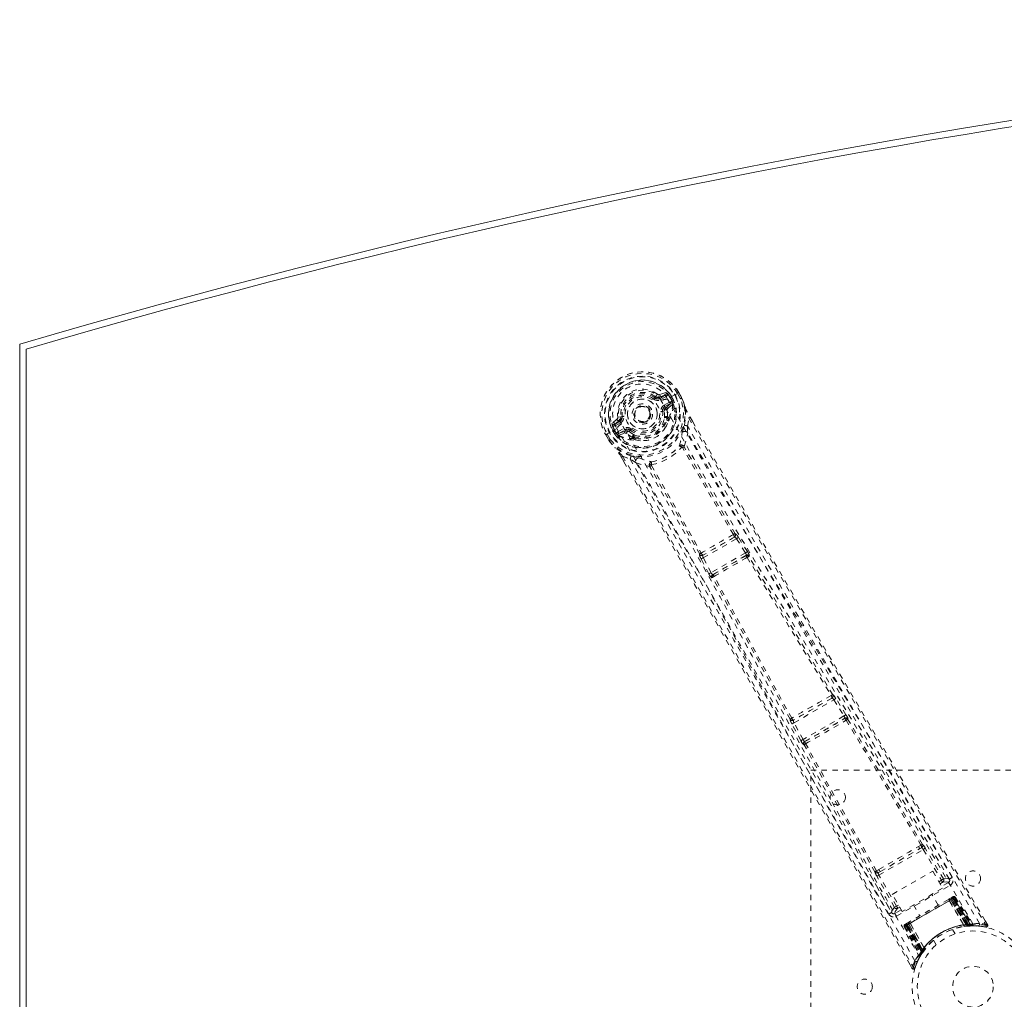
# Model space of a CAD drawing. Header units: inches. Extents: x 25.5 to 109, y 42.4 to 78.2.
# Tile 2 of 6: x 25.5 to 43.7, y 60.1 to 78.2. Entities that reach past the tile are written whole.
import ezdxf

# ---------------------------------------------------------------- set-up
doc = ezdxf.new("R2010")
doc.units = ezdxf.units.IN
doc.header["$MEASUREMENT"] = 0
doc.linetypes.add('SLD-Dashed', pattern=[0.075, 0.05, -0.025])
doc.linetypes.add('SLD-Solid', pattern=[0])

msp = doc.modelspace()

# ---------------------------------------------------------------- linework, layer by layer
at = {"color": 7, "linetype": 'SLD-Solid', "lineweight": 15}
for p, q in [((25.504, 48.416), (25.504, 72.166)), ((25.622, 48.504), (25.622, 72.077)), ((25.622, 72.077), (25.622, 48.504))]:
    msp.add_line(p, q, dxfattribs=at)
at = {"color": 7, "linetype": 'SLD-Dashed', "lineweight": 0}
for p, q in [((37.244, 71.177), (37.259, 71.196)), ((37.259, 71.196), (37.266, 71.191)), ((37.332, 71.188), (37.443, 71.229)), ((37.332, 71.188), (37.342, 71.17)), ((37.451, 71.275), (37.337, 71.236)), ((37.443, 71.229), (37.342, 71.17)), ((37.458, 71.203), (37.357, 71.144)), ((37.614, 71.23), (37.484, 71.155)), ((37.528, 71.179), (37.532, 71.182)), ((37.568, 71.12), (37.532, 71.182)), ((37.558, 71.197), (37.594, 71.134)), ((37.558, 71.197), (37.558, 71.197)), ((37.619, 71.233), (37.614, 71.23)), ((37.639, 71.244), (37.619, 71.233)), ((37.685, 71.271), (37.639, 71.244)), ((37.721, 71.157), (37.663, 71.257)), ((37.688, 71.273), (37.685, 71.271)), ((37.745, 71.171), (37.687, 71.273)), ((37.688, 71.273), (37.746, 71.172)), ((37.418, 71.039), (37.531, 71.103)), ((37.433, 71.013), (37.546, 71.077)), ((37.446, 70.991), (37.433, 71.013)), ((37.546, 71.077), (37.446, 70.991)), ((37.484, 71.155), (37.484, 71.155)), ((37.486, 70.98), (37.575, 71.056)), ((37.566, 71.111), (37.528, 71.179)), ((37.572, 71.1), (37.566, 71.111)), ((37.568, 71.12), (37.594, 71.133)), ((37.568, 71.119), (37.572, 71.1)), ((37.579, 71.071), (37.575, 71.056)), ((37.575, 71.056), (37.575, 71.056)), ((37.575, 71.056), (37.575, 71.056)), ((37.579, 71.071), (37.579, 71.076)), ((37.594, 71.134), (37.594, 71.133)), ((37.748, 71.168), (37.746, 71.172)), ((36.561, 70.819), (36.62, 70.827)), ((36.62, 70.827), (36.644, 70.83)), ((36.62, 70.818), (36.62, 70.827)), ((37.148, 70.963), (37.152, 70.955)), ((37.152, 70.955), (37.159, 70.942)), ((37.419, 70.928), (37.39, 70.924)), ((37.419, 70.942), (37.419, 70.928)), ((37.491, 70.798), (37.48, 70.818)), ((37.944, 70.741), (37.9, 70.818)), ((37.901, 70.819), (37.945, 70.742)), ((36.546, 70.779), (36.455, 70.699)), ((36.499, 70.683), (36.59, 70.759)), ((36.6, 70.742), (36.499, 70.683)), ((36.615, 70.716), (36.514, 70.657)), ((36.59, 70.759), (36.6, 70.742)), ((37.468, 70.791), (37.457, 70.81)), ((37.499, 70.771), (37.498, 70.75)), ((37.85, 70.655), (37.876, 70.803)), ((37.85, 70.655), (37.855, 70.528)), ((36.341, 70.496), (36.338, 70.494)), ((36.338, 70.494), (36.397, 70.392)), ((36.339, 70.495), (36.398, 70.393)), ((36.388, 70.522), (36.341, 70.496)), ((36.364, 70.507), (36.422, 70.407)), ((36.408, 70.533), (36.388, 70.522)), ((36.413, 70.536), (36.408, 70.533)), ((36.543, 70.611), (36.413, 70.536)), ((36.506, 70.506), (36.47, 70.568)), ((36.5, 70.585), (36.495, 70.583)), ((36.495, 70.583), (36.531, 70.521)), ((36.539, 70.518), (36.5, 70.585)), ((36.506, 70.505), (36.531, 70.521)), ((36.506, 70.505), (36.506, 70.506)), ((36.531, 70.521), (36.546, 70.507)), ((36.546, 70.507), (36.539, 70.518)), ((36.563, 70.489), (36.568, 70.487)), ((36.564, 70.545), (36.676, 70.61)), ((36.582, 70.483), (36.568, 70.487)), ((36.579, 70.519), (36.691, 70.584)), ((36.703, 70.563), (36.579, 70.519)), ((36.582, 70.483), (36.692, 70.522)), ((36.703, 70.563), (36.691, 70.584)), ((36.771, 70.554), (36.76, 70.561)), ((36.789, 70.578), (36.771, 70.554)), ((36.854, 70.462), (36.866, 70.443)), ((36.397, 70.392), (36.399, 70.389)), ((36.848, 70.427), (36.836, 70.446)), ((36.886, 70.397), (36.868, 70.406)), ((36.651, 70.096), (36.792, 70.045)), ((36.625, 70.083), (36.676, 69.994)), ((36.626, 70.083), (36.677, 69.995)), ((36.9, 69.977), (36.792, 70.045)), ((38.733, 68.664), (38.732, 68.664)), ((38.718, 68.601), (38.137, 68.266)), ((38.143, 68.218), (38.757, 68.572)), ((38.717, 68.601), (38.718, 68.601)), ((38.757, 68.572), (38.921, 68.31)), ((38.794, 68.595), (38.775, 68.623)), ((38.959, 68.334), (38.794, 68.595)), ((38.076, 68.285), (38.075, 68.284)), ((38.921, 68.31), (38.287, 67.944)), ((38.104, 68.197), (38.089, 68.227)), ((38.248, 67.923), (38.104, 68.197)), ((38.137, 68.266), (38.137, 68.266)), ((38.287, 67.944), (38.143, 68.218)), ((38.318, 67.91), (38.935, 68.266)), ((38.935, 68.266), (38.926, 68.256)), ((38.986, 68.241), (38.995, 68.251)), ((38.332, 67.913), (38.318, 67.91)), ((38.315, 67.854), (38.302, 67.851)), ((40.523, 65.627), (39.81, 65.216)), ((39.821, 65.17), (40.557, 65.595)), ((40.522, 65.627), (40.523, 65.627)), ((40.538, 65.69), (40.537, 65.689)), ((40.557, 65.595), (40.742, 65.295)), ((40.78, 65.318), (40.595, 65.618)), ((39.749, 65.234), (39.749, 65.234)), ((39.81, 65.216), (39.811, 65.216)), ((40.742, 65.295), (39.988, 64.859)), ((40.017, 64.824), (40.758, 65.252)), ((40.758, 65.252), (40.755, 65.247)), ((40.815, 65.232), (40.819, 65.237)), ((39.949, 64.838), (39.782, 65.149)), ((39.988, 64.859), (39.821, 65.17)), ((40.023, 64.825), (40.017, 64.824)), ((40, 64.764), (40.006, 64.765)), ((40.129, 56.291), (40.129, 64.291)), ((40.129, 64.291), (46.129, 64.291)), ((41.391, 62.355), (42.21, 62.828)), ((41.418, 62.422), (42.139, 62.838)), ((42.166, 62.907), (42.124, 62.883)), ((42.139, 62.838), (42.18, 62.861)), ((42.21, 62.828), (42.546, 62.26)), ((42.584, 62.282), (42.248, 62.85)), ((42.691, 62.282), (42.277, 62.983)), ((41.386, 62.457), (41.344, 62.432)), ((41.223, 62.374), (41.623, 61.666)), ((41.676, 61.758), (41.352, 62.333)), ((41.377, 62.398), (41.418, 62.422)), ((41.715, 61.78), (41.391, 62.355)), ((41.638, 61.998), (42.384, 62.428)), ((42.384, 62.428), (42.567, 62.111)), ((42.584, 62.282), (42.546, 62.26)), ((42.691, 62.281), (42.691, 62.282)), ((42.696, 62.272), (42.691, 62.281)), ((42.699, 62.262), (42.693, 62.279)), ((41.717, 61.593), (42.707, 62.165)), ((42.567, 62.111), (41.821, 61.681)), ((42.498, 62.232), (42.546, 62.26)), ((42.52, 62.193), (42.568, 62.221)), ((42.677, 62.217), (42.549, 62.143)), ((41.821, 61.681), (41.638, 61.998)), ((41.895, 61.422), (42.766, 61.924)), ((42.755, 61.918), (41.906, 61.428)), ((41.922, 61.437), (42.739, 61.909)), ((42.485, 61.796), (42.369, 61.997)), ((42.736, 61.941), (42.678, 61.907)), ((42.717, 61.896), (42.719, 61.897)), ((42.776, 61.93), (42.719, 61.897)), ((42.719, 61.897), (43.011, 61.429)), ((42.742, 61.911), (42.739, 61.909)), ((42.739, 61.909), (43.01, 61.441)), ((42.743, 61.945), (42.74, 61.943)), ((43.014, 61.441), (42.742, 61.911)), ((42.743, 61.945), (42.752, 61.95)), ((42.755, 61.952), (42.751, 61.949)), ((43.029, 61.443), (42.755, 61.918)), ((42.758, 61.92), (43.034, 61.443)), ((42.762, 61.955), (42.762, 61.955)), ((42.766, 61.957), (42.763, 61.956)), ((42.766, 61.924), (43.043, 61.444)), ((43.049, 61.444), (42.77, 61.927)), ((43.089, 61.429), (42.772, 61.932)), ((42.776, 61.93), (43.087, 61.432)), ((42.804, 61.946), (42.792, 61.94)), ((42.792, 61.94), (43.109, 61.432)), ((42.804, 61.946), (43.125, 61.432)), ((41.752, 61.801), (41.715, 61.78)), ((41.774, 61.762), (41.738, 61.741)), ((42.031, 61.802), (42.147, 61.601)), ((42.692, 61.883), (42.691, 61.881)), ((42.956, 61.432), (42.691, 61.881)), ((42.692, 61.883), (42.958, 61.432)), ((43.009, 61.429), (42.717, 61.896)), ((41.623, 61.666), (41.624, 61.664)), ((41.624, 61.664), (41.629, 61.656)), ((41.625, 61.662), (41.636, 61.649)), ((41.803, 61.713), (41.686, 61.645)), ((41.869, 61.407), (41.857, 61.4)), ((41.857, 61.4), (42.142, 60.865)), ((41.869, 61.44), (41.867, 61.438)), ((41.869, 61.407), (42.15, 60.879)), ((41.871, 61.441), (41.871, 61.441)), ((41.881, 61.447), (41.877, 61.445)), ((41.877, 61.445), (41.878, 61.443)), ((41.943, 61.449), (41.885, 61.416)), ((41.885, 61.42), (42.163, 60.895)), ((41.885, 61.416), (42.161, 60.897)), ((41.892, 61.453), (41.889, 61.451)), ((41.891, 61.419), (42.169, 60.937)), ((42.173, 60.941), (41.895, 61.422)), ((41.954, 61.489), (41.896, 61.456)), ((42.178, 60.949), (41.903, 61.426)), ((41.906, 61.428), (42.181, 60.953)), ((41.922, 61.437), (41.919, 61.435)), ((41.919, 61.435), (42.19, 60.966)), ((42.192, 60.969), (41.922, 61.437)), ((41.943, 61.449), (41.944, 61.45)), ((42.202, 60.962), (41.943, 61.449)), ((41.944, 61.45), (42.203, 60.963)), ((41.97, 61.465), (41.968, 61.465)), ((42.226, 61.009), (41.968, 61.465)), ((41.97, 61.465), (42.227, 61.011)), ((42.956, 61.432), (42.958, 61.432)), ((42.966, 61.407), (42.969, 61.407)), ((43.011, 61.429), (43.009, 61.429)), ((43.01, 61.441), (43.013, 61.412)), ((43.011, 61.429), (43.087, 61.432)), ((43.016, 61.413), (43.013, 61.412)), ((43.014, 61.441), (43.016, 61.413)), ((43.029, 61.443), (43.032, 61.414)), ((43.032, 61.414), (43.036, 61.415)), ((43.034, 61.443), (43.036, 61.415)), ((43.037, 61.415), (43.039, 61.415)), ((43.039, 61.415), (43.113, 61.418)), ((43.043, 61.444), (43.049, 61.444)), ((43.043, 61.444), (43.045, 61.415)), ((43.051, 61.416), (43.045, 61.415)), ((43.049, 61.444), (43.051, 61.416)), ((43.109, 61.432), (43.125, 61.432)), ((43.134, 61.418), (43.15, 61.418)), ((43.241, 61.408), (43.366, 61.393)), ((43.398, 61.438), (43.355, 61.51)), ((43.372, 61.422), (43.366, 61.393)), ((42.797, 61.266), (42.748, 61.35)), ((42.226, 61.009), (42.227, 61.011)), ((42.242, 60.987), (42.244, 60.99)), ((42.402, 61.15), (42.45, 61.066)), ((42.107, 60.768), (42.164, 60.874)), ((42.142, 60.865), (42.15, 60.879)), ((42.142, 60.836), (42.149, 60.85)), ((42.16, 60.868), (42.2, 60.931)), ((42.161, 60.897), (42.202, 60.962)), ((42.164, 60.906), (42.169, 60.908)), ((42.169, 60.937), (42.173, 60.941)), ((42.193, 60.921), (42.169, 60.937)), ((42.196, 60.925), (42.173, 60.941)), ((42.202, 60.933), (42.178, 60.949)), ((42.204, 60.936), (42.181, 60.953)), ((42.193, 60.921), (42.188, 60.912)), ((42.213, 60.949), (42.19, 60.966)), ((42.215, 60.952), (42.192, 60.969)), ((42.196, 60.925), (42.193, 60.921)), ((42.213, 60.949), (42.197, 60.925)), ((42.2, 60.931), (42.201, 60.932)), ((42.203, 60.963), (42.202, 60.962)), ((42.202, 60.933), (42.204, 60.936)), ((41.959, 60.705), (42.001, 60.631)), ((42.001, 60.631), (42.027, 60.646)), ((42.055, 60.636), (42.103, 60.757))]:
    msp.add_line(p, q, dxfattribs=at)
at = {"color": 7, "linetype": 'SLD-Dashed', "lineweight": 0, "flags": 128}
for points in [[(36.63, 70.696), (36.595, 70.766), (36.577, 70.843), (36.576, 70.923), (36.593, 71.003), (36.625, 71.078), (36.671, 71.147), (36.73, 71.207), (36.798, 71.255), (36.874, 71.291), (36.955, 71.312), (37.038, 71.317), (37.12, 71.307), (37.197, 71.281), (37.266, 71.24), (37.323, 71.186), (37.367, 71.122)], [(37.458, 71.203), (37.455, 71.208), (37.453, 71.212), (37.45, 71.217), (37.448, 71.221), (37.446, 71.224), (37.445, 71.226), (37.444, 71.228), (37.443, 71.229)], [(37.487, 71.239), (37.476, 71.218), (37.458, 71.203)], [(37.532, 71.182), (37.535, 71.183), (37.541, 71.187), (37.549, 71.191), (37.558, 71.197)], [(37.663, 71.257), (37.669, 71.261), (37.674, 71.264), (37.679, 71.267), (37.683, 71.269), (37.686, 71.271), (37.688, 71.273), (37.689, 71.273), (37.688, 71.273)], [(37.226, 71.153), (37.229, 71.157), (37.233, 71.162), (37.236, 71.166), (37.239, 71.169), (37.241, 71.172), (37.243, 71.174), (37.244, 71.176), (37.244, 71.177)], [(37.357, 71.144), (37.355, 71.149), (37.352, 71.154), (37.349, 71.159), (37.347, 71.162), (37.345, 71.166), (37.344, 71.168), (37.343, 71.17), (37.342, 71.17)], [(43.126, 61.453), (42.328, 62.824), (41.517, 64.186), (40.698, 65.54), (39.873, 66.887), (39.227, 67.943), (38.59, 68.998), (37.967, 70.057), (37.367, 71.122)], [(37.418, 71.039), (37.421, 71.034), (37.424, 71.029), (37.427, 71.025), (37.429, 71.021), (37.431, 71.017), (37.432, 71.015), (37.433, 71.013), (37.433, 71.013)], [(43.248, 61.459), (42.448, 62.834), (41.638, 64.201), (40.818, 65.56), (39.994, 66.912), (39.348, 67.971), (38.71, 69.029), (38.087, 70.09), (37.484, 71.154)], [(37.531, 71.103), (37.548, 71.11), (37.566, 71.111)], [(37.546, 71.077), (37.545, 71.078), (37.544, 71.08), (37.543, 71.082), (37.541, 71.085), (37.539, 71.089), (37.536, 71.094), (37.534, 71.098), (37.531, 71.103)], [(37.568, 71.12), (37.568, 71.12), (37.568, 71.119)], [(37.746, 71.172), (37.747, 71.172), (37.746, 71.171), (37.743, 71.17), (37.74, 71.168), (37.736, 71.166), (37.731, 71.163), (37.726, 71.16), (37.721, 71.157)], [(37.748, 71.168), (37.747, 71.168), (37.746, 71.167), (37.743, 71.166), (37.739, 71.164), (37.735, 71.163), (37.731, 71.161), (37.726, 71.159), (37.721, 71.157)], [(37.746, 71.172), (37.783, 71.083), (37.807, 71.01)], [(37.81, 71), (37.786, 71.076), (37.748, 71.168)], [(37.793, 70.669), (37.819, 70.826), (37.81, 71)], [(37.81, 71), (37.809, 71.005), (37.807, 71.01)], [(36.673, 70.834), (36.668, 70.833), (36.662, 70.832), (36.657, 70.832), (36.653, 70.831), (36.649, 70.831), (36.646, 70.83), (36.644, 70.83), (36.644, 70.83)], [(37.36, 70.921), (37.366, 70.921), (37.371, 70.922), (37.376, 70.923), (37.381, 70.923), (37.384, 70.924), (37.387, 70.924), (37.389, 70.924), (37.39, 70.924)], [(37.474, 70.947), (37.477, 70.969), (37.486, 70.98)], [(37.48, 70.818), (37.481, 70.877), (37.474, 70.947)], [(37.876, 70.803), (37.881, 70.806), (37.886, 70.809), (37.891, 70.812), (37.895, 70.815), (37.899, 70.817), (37.9, 70.818), (37.901, 70.819), (37.901, 70.819)], [(36.514, 70.657), (36.492, 70.65), (36.468, 70.651)], [(36.499, 70.683), (36.499, 70.683), (36.5, 70.681), (36.502, 70.679), (36.503, 70.675), (36.506, 70.672), (36.508, 70.667), (36.511, 70.662), (36.514, 70.657)], [(36.615, 70.716), (36.612, 70.721), (36.609, 70.725), (36.607, 70.73), (36.604, 70.734), (36.603, 70.737), (36.601, 70.739), (36.6, 70.741), (36.6, 70.742)], [(40.497, 63.75), (39.798, 65.021), (39.044, 66.408), (38.453, 67.495), (37.857, 68.575), (37.251, 69.644), (36.63, 70.696)], [(37.432, 70.613), (37.462, 70.661), (37.498, 70.75)], [(42.745, 62.309), (42.553, 62.633), (42.335, 63.003), (42.097, 63.407), (41.881, 63.773), (41.768, 63.965), (41.654, 64.156), (41.541, 64.348), (41.413, 64.566), (41.283, 64.785), (41.158, 64.998), (40.902, 65.432), (40.664, 65.835), (40.445, 66.207), (40.23, 66.572), (39.982, 66.994), (39.557, 67.719), (39.128, 68.451), (38.687, 69.209), (38.258, 69.948), (37.85, 70.655)], [(37.876, 70.803), (38.244, 70.163), (38.634, 69.488), (39.048, 68.776), (39.483, 68.028), (39.886, 67.341), (40.305, 66.625), (40.402, 66.46), (40.499, 66.295), (40.598, 66.127), (40.665, 66.012), (40.731, 65.901), (40.8, 65.784), (40.871, 65.662), (41.102, 65.271), (41.358, 64.837), (41.64, 64.358), (41.819, 64.056), (42.008, 63.735), (42.213, 63.388), (42.404, 63.065), (42.653, 62.642), (42.874, 62.267), (43.068, 61.938), (43.234, 61.657), (43.372, 61.423)], [(37.945, 70.742), (39.262, 68.467), (40.636, 66.122), (42.016, 63.779), (43.398, 61.438)], [(36.338, 70.494), (36.338, 70.493), (36.339, 70.494), (36.341, 70.495), (36.344, 70.497), (36.348, 70.499), (36.353, 70.501), (36.358, 70.504), (36.364, 70.507)], [(36.531, 70.521), (36.531, 70.521), (36.531, 70.521)], [(36.539, 70.518), (36.549, 70.534), (36.564, 70.545)], [(42.057, 60.771), (41.266, 62.152), (40.488, 63.537), (39.721, 64.926), (38.962, 66.316), (38.368, 67.405), (37.77, 68.486), (37.164, 69.557), (36.543, 70.611)], [(36.564, 70.545), (36.566, 70.54), (36.569, 70.535), (36.572, 70.531), (36.574, 70.527), (36.576, 70.524), (36.577, 70.521), (36.578, 70.52), (36.579, 70.519)], [(36.676, 70.61), (36.679, 70.605), (36.681, 70.6), (36.684, 70.596), (36.686, 70.592), (36.688, 70.589), (36.69, 70.586), (36.69, 70.585), (36.691, 70.584)], [(36.728, 70.516), (36.707, 70.525), (36.692, 70.522)], [(36.836, 70.446), (36.784, 70.475), (36.728, 70.516)], [(36.771, 70.554), (36.824, 70.515), (36.873, 70.488)], [(36.807, 70.602), (36.804, 70.597), (36.8, 70.593), (36.797, 70.589), (36.795, 70.585), (36.792, 70.582), (36.791, 70.58), (36.79, 70.578), (36.789, 70.578)], [(37.75, 70.524), (37.751, 70.532), (37.755, 70.545)], [(37.79, 70.278), (37.831, 70.401), (37.855, 70.528)], [(42.693, 62.279), (41.072, 65.025), (39.456, 67.773), (37.855, 70.528)], [(36.422, 70.407), (36.417, 70.404), (36.412, 70.401), (36.407, 70.398), (36.403, 70.396), (36.4, 70.394), (36.397, 70.393), (36.396, 70.392), (36.397, 70.392)], [(36.397, 70.392), (36.455, 70.317), (36.507, 70.259)], [(36.399, 70.389), (36.4, 70.389), (36.401, 70.391), (36.404, 70.393), (36.406, 70.395), (36.41, 70.398), (36.414, 70.401), (36.418, 70.404), (36.422, 70.407)], [(36.399, 70.389), (36.453, 70.318), (36.514, 70.251)], [(36.886, 70.397), (36.981, 70.383), (37.038, 70.385)], [(37.79, 70.278), (37.783, 70.286), (37.774, 70.291), (37.766, 70.294), (37.758, 70.293), (37.751, 70.288), (37.746, 70.281), (37.743, 70.272), (37.744, 70.262)], [(36.507, 70.259), (36.51, 70.255), (36.514, 70.251)], [(36.809, 70.1), (36.66, 70.157), (36.514, 70.251)], [(36.625, 70.083), (36.625, 70.082), (36.625, 70.082), (36.628, 70.083), (36.631, 70.085), (36.636, 70.087), (36.641, 70.09), (36.646, 70.093), (36.651, 70.096)], [(36.651, 70.096), (37.059, 69.392), (37.483, 68.657), (37.923, 67.89), (38.321, 67.193), (38.577, 66.744), (38.845, 66.273), (39.125, 65.78), (39.402, 65.29), (39.643, 64.865), (39.961, 64.302), (40.3, 63.703), (40.659, 63.068), (40.991, 62.479), (42.027, 60.646)], [(37.758, 70.257), (37.756, 70.259), (37.755, 70.26), (37.751, 70.262), (37.744, 70.262)], [(38.699, 68.65), (38.223, 69.453), (37.758, 70.257)], [(38.732, 68.664), (38.257, 69.466), (37.792, 70.269)], [(36.676, 69.994), (37.982, 67.727), (39.325, 65.366), (40.664, 62.997), (42.001, 60.631)], [(36.792, 70.045), (37.162, 69.403), (37.547, 68.734), (37.946, 68.037), (38.326, 67.372), (38.709, 66.698), (39.092, 66.023), (39.465, 65.365), (39.822, 64.734), (40.154, 64.146), (40.526, 63.487), (40.875, 62.869), (41.217, 62.262), (41.573, 61.633)], [(36.9, 69.977), (37.021, 69.934), (37.149, 69.908)], [(36.9, 69.977), (38.485, 67.213), (40.057, 64.439), (41.625, 61.662)], [(36.935, 70.072), (36.948, 70.069), (36.956, 70.066)], [(37.186, 69.94), (37.177, 69.945), (37.168, 69.948), (37.159, 69.947), (37.152, 69.943), (37.147, 69.936), (37.145, 69.928), (37.146, 69.918), (37.149, 69.908)], [(37.186, 69.94), (37.182, 69.933), (37.182, 69.929), (37.182, 69.927), (37.183, 69.926)], [(37.183, 69.926), (37.647, 69.12), (38.104, 68.307)], [(38.076, 68.285), (37.619, 69.097), (37.155, 69.902)], [(38.757, 68.572), (38.763, 68.576), (38.77, 68.58), (38.776, 68.584), (38.781, 68.587), (38.786, 68.59), (38.79, 68.593), (38.792, 68.594), (38.794, 68.595)], [(38.921, 68.31), (38.928, 68.314), (38.935, 68.319), (38.941, 68.322), (38.946, 68.326), (38.951, 68.329), (38.955, 68.331), (38.957, 68.333), (38.959, 68.334)], [(38.921, 68.31), (38.926, 68.303), (38.93, 68.296), (38.936, 68.283), (38.937, 68.272), (38.935, 68.266)], [(38.104, 68.197), (38.108, 68.199), (38.118, 68.204), (38.13, 68.211), (38.143, 68.218)], [(38.143, 68.218), (38.14, 68.225), (38.137, 68.234), (38.133, 68.248), (38.133, 68.259), (38.135, 68.263), (38.136, 68.265), (38.137, 68.266)], [(38.953, 68.227), (39.727, 66.952), (40.507, 65.675)], [(40.537, 65.689), (39.76, 66.967), (38.986, 68.241)], [(38.248, 67.923), (38.25, 67.924), (38.252, 67.926), (38.256, 67.928), (38.261, 67.93), (38.267, 67.933), (38.273, 67.937), (38.28, 67.94), (38.287, 67.944)], [(38.318, 67.91), (38.312, 67.911), (38.304, 67.918), (38.295, 67.929), (38.291, 67.937), (38.287, 67.944)], [(39.749, 65.234), (39.032, 66.547), (38.315, 67.854)], [(39.777, 65.253), (39.06, 66.567), (38.343, 67.875)], [(40.557, 65.595), (40.563, 65.599), (40.57, 65.603), (40.576, 65.607), (40.582, 65.61), (40.587, 65.613), (40.59, 65.616), (40.593, 65.617), (40.595, 65.618)], [(40.595, 65.618), (40.576, 65.646), (40.575, 65.648)], [(39.763, 65.219), (39.76, 65.22), (39.749, 65.234)], [(39.782, 65.149), (39.767, 65.179), (39.766, 65.181)], [(40.742, 65.295), (40.749, 65.299), (40.756, 65.303), (40.762, 65.307), (40.768, 65.31), (40.772, 65.313), (40.776, 65.316), (40.779, 65.317), (40.78, 65.318)], [(40.785, 65.217), (41.479, 64.065), (42.166, 62.907)], [(42.196, 62.922), (41.508, 64.08), (40.815, 65.232)], [(39.782, 65.149), (39.783, 65.15), (39.786, 65.151), (39.79, 65.153), (39.795, 65.156), (39.801, 65.159), (39.807, 65.163), (39.814, 65.166), (39.821, 65.17)], [(39.949, 64.838), (39.95, 64.839), (39.953, 64.841), (39.957, 64.843), (39.962, 64.845), (39.968, 64.848), (39.974, 64.852), (39.981, 64.856), (39.988, 64.859)], [(41.316, 62.415), (40.657, 63.588), (40.006, 64.765)], [(41.344, 62.432), (40.685, 63.607), (40.035, 64.784)], [(41.386, 62.457), (41.569, 62.563), (41.755, 62.67), (41.941, 62.777), (42.124, 62.883)], [(41.418, 62.422), (41.595, 62.524), (41.773, 62.627), (41.957, 62.733), (42.139, 62.838)], [(42.21, 62.828), (42.223, 62.836), (42.235, 62.843), (42.244, 62.848), (42.248, 62.85)], [(41.377, 62.398), (41.36, 62.393), (41.347, 62.394)], [(41.352, 62.333), (41.356, 62.335), (41.365, 62.34), (41.378, 62.348), (41.391, 62.355)], [(42.693, 62.279), (42.658, 62.292), (42.584, 62.282)], [(42.568, 62.221), (42.568, 62.222), (42.566, 62.224), (42.564, 62.228), (42.561, 62.233), (42.558, 62.238), (42.554, 62.245), (42.55, 62.252), (42.546, 62.26)], [(42.568, 62.221), (42.642, 62.23), (42.677, 62.217)], [(42.707, 62.165), (42.695, 62.185), (42.686, 62.201), (42.679, 62.213), (42.677, 62.217)], [(42.676, 61.906), (42.498, 61.803), (42.316, 61.698), (42.135, 61.593), (41.956, 61.49)], [(42.692, 61.883), (42.698, 61.903), (42.699, 61.908)], [(42.717, 61.896), (42.71, 61.903), (42.699, 61.908)], [(42.737, 61.941), (42.736, 61.94), (42.735, 61.94)], [(42.742, 61.911), (42.749, 61.915), (42.756, 61.919), (42.762, 61.922), (42.767, 61.925), (42.771, 61.928), (42.774, 61.929), (42.776, 61.93), (42.776, 61.93)], [(42.75, 61.949), (42.75, 61.949), (42.749, 61.948), (42.747, 61.946), (42.744, 61.943)], [(42.792, 61.94), (42.789, 61.938), (42.782, 61.934), (42.771, 61.927), (42.758, 61.92)], [(42.77, 61.927), (42.783, 61.934), (42.794, 61.941), (42.801, 61.945), (42.804, 61.946)], [(42.777, 61.93), (42.772, 61.936), (42.77, 61.937)], [(41.676, 61.758), (41.631, 61.699), (41.625, 61.666)], [(41.676, 61.758), (41.68, 61.76), (41.689, 61.765), (41.701, 61.772), (41.715, 61.78)], [(41.686, 61.645), (41.692, 61.682), (41.738, 61.741)], [(41.738, 61.741), (41.737, 61.742), (41.736, 61.744), (41.734, 61.748), (41.731, 61.753), (41.727, 61.759), (41.724, 61.765), (41.719, 61.773), (41.715, 61.78)], [(42.691, 61.881), (42.512, 61.778), (42.331, 61.673), (42.149, 61.568), (41.97, 61.465)], [(41.686, 61.645), (41.689, 61.641), (41.696, 61.63), (41.705, 61.613), (41.717, 61.593)], [(41.857, 61.4), (41.86, 61.401), (41.867, 61.405), (41.878, 61.412), (41.891, 61.419)], [(41.903, 61.426), (41.89, 61.419), (41.879, 61.413), (41.872, 61.408), (41.869, 61.407)], [(41.889, 61.451), (41.886, 61.45), (41.883, 61.448), (41.881, 61.447), (41.88, 61.447)], [(41.89, 61.45), (41.886, 61.449), (41.883, 61.448), (41.882, 61.448), (41.882, 61.448)], [(41.885, 61.416), (41.885, 61.416), (41.887, 61.417), (41.89, 61.419), (41.894, 61.421), (41.899, 61.424), (41.905, 61.428), (41.912, 61.431), (41.919, 61.435)], [(41.943, 61.471), (41.942, 61.46), (41.944, 61.45)], [(41.968, 61.465), (41.948, 61.47), (41.943, 61.471)], [(42.975, 61.406), (43.16, 61.418), (43.203, 61.413)], [(43.094, 61.418), (43.087, 61.418), (43.051, 61.416)], [(43.093, 61.426), (43.089, 61.431), (43.088, 61.433)], [(43.139, 61.42), (43.128, 61.427), (43.117, 61.436)], [(43.128, 61.427), (43.124, 61.432), (43.123, 61.433)], [(43.366, 61.396), (43.374, 61.396), (43.382, 61.398), (43.39, 61.402), (43.396, 61.407), (43.4, 61.414), (43.402, 61.421), (43.402, 61.428), (43.399, 61.435)], [(43.398, 61.438), (43.397, 61.438), (43.396, 61.437), (43.391, 61.433), (43.382, 61.428), (43.377, 61.426), (43.372, 61.422)], [(42.003, 60.633), (42.009, 60.627), (42.016, 60.622), (42.023, 60.619), (42.031, 60.618), (42.039, 60.619), (42.045, 60.622), (42.051, 60.627), (42.054, 60.634)]]:
    msp.add_lwpolyline(points, dxfattribs=at)
at = {"color": 7, "linetype": 'SLD-Dashed', "lineweight": 0}
for centre, radius in [((37.017, 70.877), 0.7), ((37.017, 70.877), 0.69), ((37.017, 70.877), 0.623), ((37.017, 70.877), 0.32), ((37.017, 70.877), 0.275), ((37.017, 70.877), 0.188), ((37.017, 70.877), 0.156), ((37.017, 70.877), 0.142), ((37.017, 70.877), 0.139), ((37.017, 70.877), 0.138), ((40.629, 63.791), 0.141), ((43.129, 62.291), 0.14), ((43.129, 60.291), 1.125), ((43.129, 60.291), 1.03), ((43.129, 60.291), 0.376), ((41.129, 60.291), 0.14)]:
    msp.add_circle(centre, radius, dxfattribs=at)
at = {"color": 7, "linetype": 'SLD-Solid', "lineweight": 15}
for radius, start, end in [(148.255, 73.64374, 106.35626), (148.137, 73.67794, 106.32206), (148.137, 73.67794, 106.32206)]:
    msp.add_arc((67.254, -70.089), radius, start, end, dxfattribs=at)
at = {"color": 7, "linetype": 'SLD-Dashed', "lineweight": 0}
for centre, radius, start, end in [((37.017, 70.877), 0.78, 30.5288, 209.4712), ((37.017, 70.877), 0.78, 30, 209.4852), ((37.017, 70.877), 0.75, 30.4562, 209.5438), ((37.017, 70.877), 0.629, 30.5445, 209.4556), ((37.017, 70.877), 0.599, 30.5443, 209.4557), ((37.01, 70.888), 0.543, 29.3659, 210.634), ((37.017, 70.877), 0.459, 52.774, 187.226), ((37.017, 70.877), 0.4, 52.774, 187.226), ((37.017, 70.877), 0.376, 52.774, 187.226), ((37.017, 70.877), 0.346, 52.774, 187.2258), ((36.161, 72.067), 1.401, 321.5602, 323.9863), ((37.302, 71.253), 0.0714, 240.3145, 295.2474), ((37.322, 71.279), 0.0455, 232.5233, 288.6512), ((37.316, 71.214), 0.0301, 301.4507, 47.6241), ((37.429, 71.255), 0.0299, 298.049, 42.1081), ((37.324, 71.113), 0.206, 37.6627, 51.6552), ((37.017, 70.877), 0.593, 30.5524, 37.6091), ((37.017, 70.877), 0.787, 218.3239, 21.6761), ((37.017, 70.877), 0.758, 218.3238, 21.6762), ((37.017, 70.877), 0.632, 216.064, 23.936), ((37.017, 70.877), 0.602, 216.2697, 23.7303), ((37.017, 70.877), 0.275, 359.9999, 180.0001), ((37.298, 71.247), 0.119, 232.7746, 299.9997), ((37.298, 71.247), 0.089, 232.774, 300), ((37.478, 70.936), 0.119, 119.9993, 187.2276), ((37.491, 70.905), 0.249, 91.7059, 119.8611), ((37.478, 70.936), 0.089, 120, 187.226), ((37.136, 71.057), 0.439, 323.9339, 359.9026), ((37.09, 71.024), 0.491, 326.1279, 5.5118), ((37.561, 71.051), 0.0305, 53.8311, 120.9566), ((37.466, 71.057), 0.115, 9.7066, 22.2676), ((38.928, 71.445), 1.203, 201.19, 211.3395), ((41.33, 72.06), 3.676, 196.7621, 199.9895), ((36.516, 70.813), 0.0455, 311.3568, 7.4679), ((36.549, 70.818), 0.0715, 304.7887, 359.7496), ((36.555, 70.819), 0.089, 300, 7.226), ((36.555, 70.819), 0.119, 299.9998, 7.2271), ((37.017, 70.877), 0.275, 179.9998, 0.0002), ((37.017, 70.877), 0.376, 232.774, 7.226), ((37.017, 70.877), 0.346, 232.7741, 7.226), ((37.476, 70.943), 0.0565, 121.9567, 181.5679), ((37.45, 70.927), 0.031, 40.1638, 178.1974), ((36.962, 70.841), 0.465, 355.8373, 10.796), ((37.455, 70.8), 0.0305, 35.6341, 166.0642), ((37.46, 70.965), 0.0299, 30.9979, 118.9503), ((37.484, 70.767), 0.0504, 94.2231, 121.7519), ((36.483, 70.709), 0.0299, 197.8887, 301.9558), ((36.658, 70.729), 0.206, 188.3461, 202.3397), ((37.017, 70.877), 0.593, 202.3909, 209.4476), ((36.75, 70.486), 0.242, 119.7354, 148.8242), ((36.575, 70.786), 0.0301, 192.3449, 298.5796), ((37.011, 70.887), 0.453, 249.7481, 350.2512), ((37.02, 70.872), 0.411, 249.0117, 350.9883), ((36.998, 70.91), 0.494, 256.9719, 343.0282), ((37.017, 70.877), 0.156, 275.1542, 320.0596), ((37.445, 70.775), 0.0371, 70.1714, 120.7243), ((37.495, 70.748), 0.0506, 94.3185, 121.7525), ((37.439, 70.775), 0.0326, 342.158, 28.3726), ((37.465, 70.725), 0.0404, 37.3027, 82.7825), ((37.455, 70.773), 0.0444, 357.3997, 34.9997), ((35.67, 71.26), 2.204, 341.058, 344.4312), ((37.674, 70.036), 0.644, 74.0877, 79.2601), ((36.046, 71.348), 0.887, 298.4983, 300.4125), ((36.614, 70.556), 0.0844, 215.4083, 232.6183), ((36.593, 70.492), 0.0305, 119.0389, 186.1719), ((36.855, 70.893), 0.497, 234.8139, 273.6306), ((36.801, 70.863), 0.439, 240.0685, 276.0869), ((36.735, 70.507), 0.119, 52.7741, 119.9994), ((36.719, 70.537), 0.0299, 121.0408, 209.0109), ((36.735, 70.507), 0.089, 52.774, 120), ((36.73, 70.512), 0.0567, 58.2275, 117.9804), ((36.757, 70.527), 0.031, 61.5933, 200.0513), ((36.864, 70.459), 0.0305, 73.9313, 204.3717), ((36.878, 70.418), 0.0505, 118.2743, 145.7551), ((36.891, 70.456), 0.0371, 119.2684, 169.8334), ((37.026, 70.861), 0.476, 271.4726, 328.5261), ((36.866, 70.602), 0.888, 339.1312, 354.971), ((37.803, 70.496), 0.0608, 32.3832, 151.9698), ((36.422, 70.407), 0.03, 210.2178, 215.2738), ((36.89, 70.398), 0.0506, 118.2536, 145.6825), ((36.888, 70.446), 0.0444, 205.0041, 242.702), ((36.893, 70.46), 0.0326, 211.6537, 257.8235), ((36.924, 70.413), 0.0404, 157.2258, 202.6881), ((37.046, 70.826), 0.844, 279.7729, 320.2271), ((37.739, 70.244), 0.0608, 33.6678, 136.5428), ((37.686, 70.208), 0.0786, 43.3238, 83.7387), ((37.804, 70.277), 0.0143, 177.5618, 213.3628), ((35.57, 69.506), 1.201, 28.6557, 38.8149), ((33.836, 67.733), 3.676, 40.0106, 43.238), ((37.418, 69.887), 0.645, 160.7464, 165.9059), ((37.358, 72.235), 2.204, 255.5689, 258.9416), ((37.01, 70.889), 0.965, 280.5261, 319.475), ((37.8, 70.19), 0.0795, 96.0521, 122.5085), ((36.953, 70.005), 0.0608, 88.0306, 207.6178), ((37.33, 70.87), 0.887, 245.0291, 260.8695), ((37.204, 69.935), 0.0608, 103.4562, 206.3337), ((37.142, 69.895), 0.0143, 26.6708, 62.4426), ((37.219, 69.855), 0.0795, 117.492, 143.947), ((37.261, 69.962), 0.0786, 156.2591, 196.6754), ((54.764, 40.138), 32.726, 119.399, 120.6009), ((38.748, 68.577), 0.088, 100.2504, 123.9473), ((38.63, 68.596), 0.0872, 3.1821, 38.1982), ((38.694, 68.64), 0.0451, 301.0431, 32.1523), ((38.695, 68.64), 0.0451, 301.0397, 32.1457), ((38.692, 68.58), 0.0933, 27.5367, 64.1348), ((55.121, 39.519), 33.389, 119.4253, 120.5746), ((38.705, 68.544), 0.0588, 27.8396, 76.6315), ((38.115, 68.305), 0.0451, 207.8585, 298.9571), ((38.168, 68.277), 0.0933, 175.8714, 212.4593), ((38.143, 68.227), 0.0889, 116.1787, 139.6243), ((38.115, 68.306), 0.0451, 207.8497, 298.9539), ((38.185, 68.339), 0.0873, 201.8103, 236.8098), ((38.957, 68.227), 0.0451, 32.4874, 119.1377), ((38.831, 68.229), 0.165, 7.6329, 39.4061), ((22.192, 96.554), 32.876, 299.4018, 300.5983), ((20.137, 100.113), 37.023, 299.4552, 300.5446), ((38.948, 68.217), 0.0451, 32.6029, 119.103), ((38.897, 68.202), 0.0613, 23.9435, 61.5346), ((39.004, 68.151), 0.092, 101.4665, 123.9897), ((38.402, 67.981), 0.165, 200.5891, 232.3721), ((38.342, 67.872), 0.0451, 120.8623, 207.5155), ((38.355, 67.874), 0.0451, 120.8995, 207.395), ((38.392, 67.911), 0.0608, 178.3085, 216.2195), ((38.384, 67.793), 0.0919, 116.0256, 138.5417), ((56.922, 36.401), 33.562, 119.2811, 120.7189), ((56.839, 36.544), 33.348, 119.2944, 120.7056), ((40.575, 65.572), 0.123, 107.6557, 123.6625), ((40.452, 65.631), 0.0697, 356.9384, 39.0801), ((40.499, 65.666), 0.0451, 300.6347, 31.6278), ((40.5, 65.666), 0.0451, 300.6343, 31.6236), ((40.5, 65.569), 0.0626, 24.4839, 68.4551), ((40.471, 65.593), 0.118, 27.9885, 55.3619), ((39.833, 65.142), 0.125, 116.4468, 132.2345), ((39.788, 65.255), 0.0451, 208.371, 299.3698), ((39.866, 65.243), 0.118, 184.6392, 212.0191), ((39.789, 65.254), 0.0433, 232.777, 300.2196), ((39.842, 65.278), 0.0697, 200.9197, 243.0643), ((39.872, 65.207), 0.0626, 171.5398, 215.5209), ((23.875, 93.639), 33.03, 299.2676, 300.7324), ((22.346, 96.287), 36.13, 299.3135, 300.6867), ((40.698, 65.254), 0.0601, 358.5976, 43.1035), ((40.777, 65.208), 0.0451, 31.9693, 119.423), ((40.732, 65.195), 0.057, 22.6149, 66.4833), ((40.781, 65.213), 0.0451, 31.9425, 119.4417), ((40.604, 65.185), 0.222, 13.6387, 37.1221), ((40.859, 65.103), 0.136, 108.8656, 123.2828), ((40.153, 64.924), 0.222, 202.8816, 226.3577), ((40.046, 64.877), 0.0601, 196.9025, 241.4011), ((40.04, 64.785), 0.0451, 120.5568, 208.0567), ((40.046, 64.786), 0.0451, 120.5749, 208.0332), ((40.08, 64.818), 0.0567, 173.3804, 217.5208), ((40.096, 64.662), 0.136, 116.7365, 131.1152), ((176.312, 138.652), 155.1, 208.89695, 210.0971), ((42.073, 62.842), 0.0652, 356.4366, 39.4347), ((42.302, 62.687), 0.258, 114.2287, 121.5514), ((42.105, 62.864), 0.075, 358.0038, 34.8098), ((42.156, 62.9), 0.0456, 301.9205, 29.006), ((42.139, 62.796), 0.0773, 24.5372, 58.3838), ((41.991, 62.718), 0.289, 27.3521, 45.0235), ((41.447, 62.48), 0.0652, 200.5402, 243.5499), ((41.468, 62.205), 0.259, 118.4558, 125.7645), ((41.35, 62.432), 0.0384, 207.0823, 265.3605), ((41.596, 62.489), 0.289, 194.9824, 212.6475), ((41.413, 62.464), 0.0757, 205.3512, 241.8354), ((41.454, 62.4), 0.0773, 181.6306, 215.4569), ((42.545, 62.259), 0.0451, 300.4269, 30.3599), ((42.654, 62.256), 0.045, 300.021, 7.9913), ((41.273, 64.775), 2.871, 299.6414, 300.8386), ((42.654, 62.256), 0.105, 299.9159, 30.6367), ((42.689, 61.883), 0.0265, 68.3686, 119.3818), ((42.693, 61.881), 0.0299, 31.7987, 119.8124), ((42.354, 61.695), 0.441, 29.0762, 32.8424), ((42.355, 61.695), 0.443, 29.0863, 32.8322), ((42.751, 61.915), 0.03, 31.9301, 119.9375), ((42.387, 61.714), 0.42, 29.0289, 32.9769), ((42.389, 61.715), 0.423, 29.0436, 32.9699), ((42.767, 61.922), 0.0315, 87.9463, 120.6855), ((42.407, 61.725), 0.411, 29.0093, 33.0501), ((42.683, 62.037), 0.113, 310.0838, 314.0029), ((42.053, 61.516), 0.826, 29.771, 31.627), ((42.778, 61.93), 0.03, 31.994, 119.9961), ((42.767, 61.924), 0.03, 31.9875, 96.5596), ((42.778, 61.929), 0.0305, 32.358, 99.374), ((41.715, 61.78), 0.0451, 209.6171, 299.5741), ((40.176, 64.135), 2.865, 299.1596, 300.3594), ((41.664, 61.684), 0.105, 209.3638, 300.0832), ((41.664, 61.684), 0.045, 232.0123, 299.9777), ((41.884, 61.414), 0.03, 119.9978, 208.0107), ((41.885, 61.414), 0.0305, 140.714, 207.6442), ((41.896, 61.421), 0.03, 143.5066, 208.0128), ((41.897, 61.42), 0.0315, 119.3191, 152.3614), ((41.838, 61.555), 0.119, 285.9013, 289.56), ((41.911, 61.43), 0.03, 120.0637, 208.0697), ((42.245, 61.632), 0.408, 206.9305, 210.9977), ((41.918, 61.428), 0.0353, 111.8023, 200.6889), ((42.641, 61.856), 0.854, 208.4253, 210.2204), ((42.269, 61.645), 0.422, 207.0338, 210.9621), ((42.296, 61.661), 0.439, 207.1516, 210.9285), ((42.306, 61.667), 0.448, 207.1918, 210.8986), ((41.969, 61.463), 0.0299, 120.1881, 208.1991), ((41.97, 61.467), 0.0266, 120.7984, 171.4552), ((43.129, 60.291), 1.158, 77.8713, 162.137), ((43.145, 60.263), 1.19, 90.8799, 149.1201), ((43.129, 60.291), 1.127, 90.4733, 149.5267), ((43.128, 60.292), 1.155, 94.2141, 145.7859), ((43.128, 60.292), 1.155, 94.9106, 145.0894), ((43.128, 60.292), 1.155, 95.8866, 144.1134), ((43.11, 60.323), 1.12, 97.9255, 142.0744), ((42.99, 61.431), 0.0345, 178.9498, 225.171), ((42.989, 61.431), 0.0311, 178.3234, 229.6447), ((42.942, 60.699), 0.733, 84.756, 88.7672), ((43.035, 61.444), 0.0297, 211.479, 274.5479), ((43.036, 61.444), 0.0297, 211.4835, 274.4722), ((42.951, 60.628), 0.816, 80.3767, 85.6059), ((43.129, 60.291), 1.127, 90.7805, 95.7093), ((42.956, 60.638), 0.809, 79.0865, 84.459), ((42.954, 60.612), 0.838, 78.2595, 83.5254), ((43.13, 60.267), 1.154, 89.9244, 93.957), ((43.128, 60.456), 0.963, 89.6257, 92.5176), ((43.113, 61.448), 0.0299, 211.8057, 270.7486), ((43.113, 61.448), 0.03, 226.8728, 271.241), ((43.134, 61.448), 0.0299, 211.8996, 269.7007), ((43.149, 61.489), 0.0707, 241.4571, 268.8929), ((43.084, 61.443), 0.0429, 324.1735, 12.9847), ((43.129, 60.291), 1.128, 85.3425, 90.4733), ((43.15, 61.448), 0.03, 211.9855, 268.9219), ((43.258, 60.094), 1.365, 90.4174, 95.5484), ((43.129, 60.299), 1.12, 88.9241, 89.81), ((43.222, 61.445), 0.03, 265.9297, 29.7334), ((43.13, 60.298), 1.12, 77.8963, 85.3622), ((43.151, 60.263), 1.2, 78.1048, 85.3361), ((43.372, 61.422), 0.03, 257.847, 30.5316), ((42.868, 60.657), 0.732, 151.2375, 155.2461), ((42.211, 60.981), 0.031, 10.2246, 61.6911), ((42.21, 60.981), 0.0345, 14.8258, 61.0504), ((43.232, 60.081), 1.363, 144.4488, 149.586), ((43.128, 60.291), 1.127, 149.5249, 154.6585), ((42.153, 60.905), 0.0429, 227.0156, 275.8216), ((42.934, 60.604), 0.834, 156.4645, 161.7511), ((42.116, 60.851), 0.03, 331.0747, 28.013), ((42.081, 61.003), 0.137, 299.4118, 323.5097), ((42.123, 60.865), 0.0299, 330.3021, 28.0904), ((42.878, 60.435), 0.838, 148.7905, 150.3437), ((42.911, 60.615), 0.805, 155.5297, 160.9266), ((42.134, 60.883), 0.0299, 329.2598, 28.189), ((42.916, 60.617), 0.806, 154.362, 159.6545), ((42.118, 61.003), 0.109, 301.2476, 330.4822), ((42.176, 60.948), 0.0297, 325.5214, 28.5349), ((42.177, 60.949), 0.0297, 325.444, 28.5237), ((42.921, 60.437), 0.874, 143.5635, 145.4761), ((43.145, 60.256), 1.204, 154.6742, 161.8787), ((42.027, 60.646), 0.03, 209.4719, 342.1495), ((42.06, 60.7), 0.0638, 238.615, 265.7914), ((43.121, 60.294), 1.119, 154.6351, 162.106), ((42.083, 60.787), 0.03, 210.2572, 334.0797)]:
    msp.add_arc(centre, radius, start, end, dxfattribs=at)

doc.saveas('drawing.dxf')
